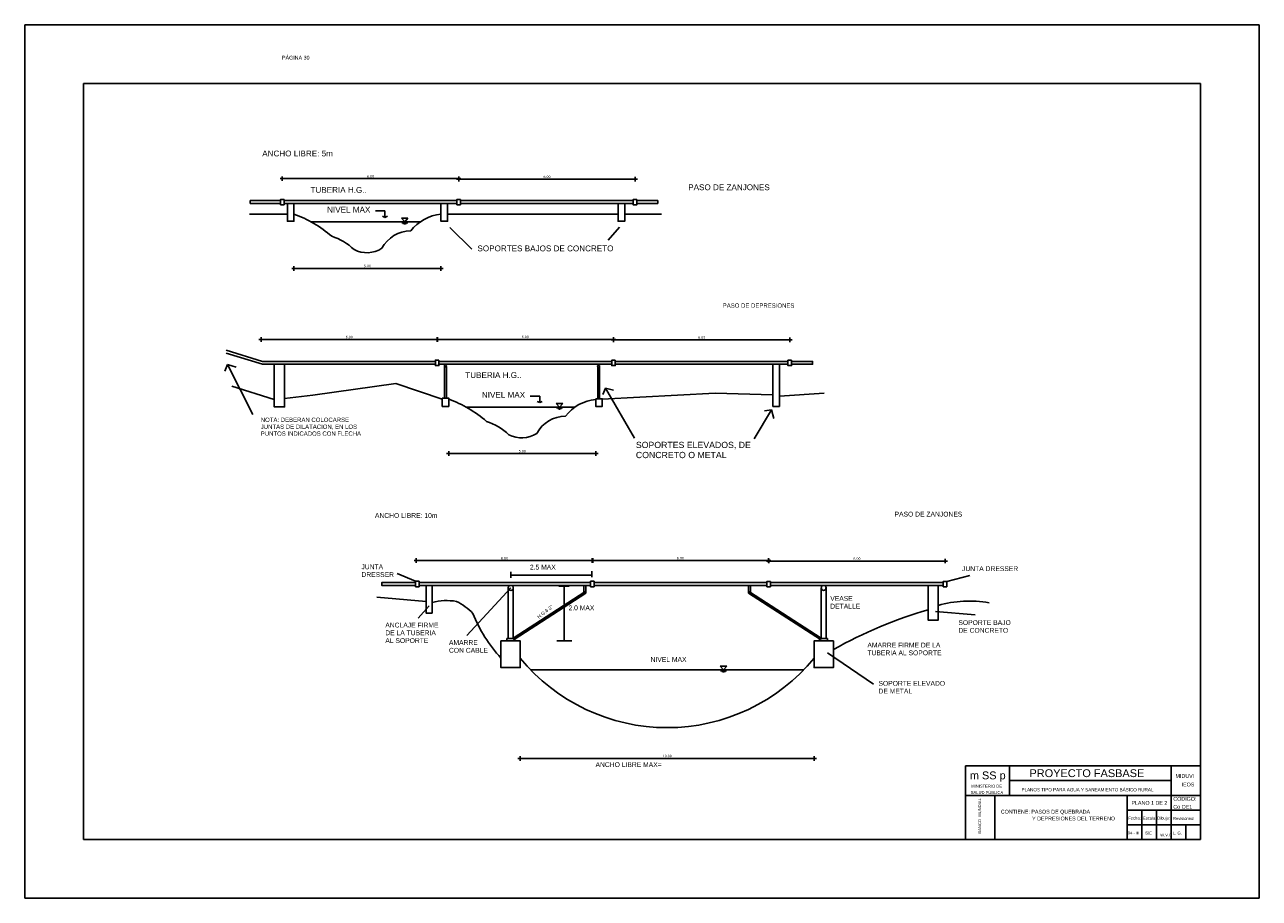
# Model space of a CAD drawing. Header units: metres. Extents: x 2644 to 4131, y 3282 to 4383.
# Tile 9 of 53: x 2788 to 2830, y 4353 to 4383. Entities that reach past the tile are written whole.
import ezdxf
from ezdxf.enums import TextEntityAlignment as Align

# ---------------------------------------------------------------- set-up
doc = ezdxf.new("R2010")
doc.units = ezdxf.units.M
for name, color, linetype in [('Cota', 7, 'Continuous'), ('Cotas', 7, 'Continuous'), ('Dibujo', 7, 'Continuous'), ('Plano', 1, 'Continuous'), ('Texto', 170, 'Continuous')]:
    doc.layers.add(name, color=color, linetype=linetype)
doc.styles.add('Annotative', font='arial.ttf')
doc.styles.get("Standard").update_dxf_attribs({"font": 'arial.ttf'})
doc.styles.add('verdana', font='verdana.ttf')
doc.dimstyles.new('ISO', dxfattribs={"dimtxt": 0.08, "dimasz": 0.06, "dimexe": 0.1, "dimexo": 0.1, "dimgap": 0.04, "dimtad": 1, "dimzin": 1, "dimdsep": 46, "dimtxsty": 'verdana', "dimblk1": 'PAB', "dimblk2": 'PAB', "dimsah": 1, "dimcen": 0, "dimse1": 1, "dimse2": 1, "dimclrd": 7, "dimclre": 8, "dimclrt": 7, "dimadec": 0, "dimazin": 0, "dimtfac": 1, "dimtix": 1, "dimtmove": 0, "dimatfit": 3, "dimldrblk": 'PAB', "dimfxl": 0.1, "dimtvp": 1, "dimtolj": 1, "dimtzin": 1, "dimarcsym": 0})

# ---------------------------------------------------------------- blocks, each defined once
blk = doc.blocks.new('PAB')
at = {"layer": 'Cotas'}
for p, q in [((-1.3, 0), (1.3, 0)), ((0, 1.3), (0, -1.3))]:
    blk.add_line(p, q, dxfattribs=at)
at = {"layer": 'Cotas', "const_width": 0.6}
blk.add_lwpolyline([(-0.3, 0, 1), (0.3, 0, 1)], format="xyb", close=True, dxfattribs=at)
blk = doc.blocks.new('*D683')
at = {"layer": 'Cota', "color": 7, "lineweight": -2, "transparency": 16777216}
blk.add_line((2796.602, 4377.732), (2802.482, 4377.732), dxfattribs=at)
at = {"layer": 'Defpoints', "color": 0, "transparency": 16777216}
for p in [(2802.542, 4377.732), (2796.542, 4376.984), (2802.542, 4376.984)]:
    blk.add_point(p, dxfattribs=at)
at = {"layer": 'Cota', "color": 7, "lineweight": -2, "transparency": 16777216, "xscale": 0.06, "yscale": 0.06, "zscale": 0.06, "rotation": 180}
blk.add_blockref('PAB', (2796.542, 4377.732), dxfattribs=at)
at = {"layer": 'Cota', "color": 7, "lineweight": -2, "transparency": 16777216, "xscale": 0.06, "yscale": 0.06, "zscale": 0.06}
blk.add_blockref('PAB', (2802.542, 4377.732), dxfattribs=at)
at = {"layer": 'Cota', "color": 7, "transparency": 16777216, "insert": (2799.542, 4377.814), "char_height": 0.08, "attachment_point": 5, "style": 'verdana'}
blk.add_mtext('\\A1;6.00', dxfattribs=at)
blk = doc.blocks.new('*D684')
at = {"layer": 'Cota', "color": 7, "lineweight": -2, "transparency": 16777216}
blk.add_line((2802.605, 4377.716), (2808.485, 4377.716), dxfattribs=at)
at = {"layer": 'Defpoints', "color": 0, "transparency": 16777216}
for p in [(2808.545, 4377.716), (2802.545, 4376.984), (2808.545, 4376.984)]:
    blk.add_point(p, dxfattribs=at)
at = {"layer": 'Cota', "color": 7, "lineweight": -2, "transparency": 16777216, "xscale": 0.06, "yscale": 0.06, "zscale": 0.06, "rotation": 180}
blk.add_blockref('PAB', (2802.545, 4377.716), dxfattribs=at)
at = {"layer": 'Cota', "color": 7, "lineweight": -2, "transparency": 16777216, "xscale": 0.06, "yscale": 0.06, "zscale": 0.06}
blk.add_blockref('PAB', (2808.545, 4377.716), dxfattribs=at)
at = {"layer": 'Cota', "color": 7, "transparency": 16777216, "insert": (2805.545, 4377.797), "char_height": 0.08, "attachment_point": 5, "style": 'verdana'}
blk.add_mtext('\\A1;6.00', dxfattribs=at)
blk = doc.blocks.new('*D1079')
at = {"layer": 'Cota', "color": 7, "lineweight": -2, "transparency": 16777216}
blk.add_line((2796.999, 4374.681), (2801.879, 4374.681), dxfattribs=at)
at = {"layer": 'Defpoints', "color": 0, "transparency": 16777216}
for p in [(2796.939, 4376.282), (2801.939, 4376.282), (2801.939, 4374.681)]:
    blk.add_point(p, dxfattribs=at)
at = {"layer": 'Cota', "color": 7, "lineweight": -2, "transparency": 16777216, "xscale": 0.06, "yscale": 0.06, "zscale": 0.06, "rotation": 180}
blk.add_blockref('PAB', (2796.939, 4374.681), dxfattribs=at)
at = {"layer": 'Cota', "color": 7, "lineweight": -2, "transparency": 16777216, "xscale": 0.06, "yscale": 0.06, "zscale": 0.06}
blk.add_blockref('PAB', (2801.939, 4374.681), dxfattribs=at)
at = {"layer": 'Cota', "color": 7, "transparency": 16777216, "insert": (2799.439, 4374.762), "char_height": 0.08, "attachment_point": 5, "style": 'verdana'}
blk.add_mtext('\\A1;5.00', dxfattribs=at)
blk = doc.blocks.new('*D685')
at = {"layer": 'Cota', "color": 7, "lineweight": -2, "transparency": 16777216}
blk.add_line((2801.867, 4372.267), (2807.747, 4372.267), dxfattribs=at)
at = {"layer": 'Defpoints', "color": 0, "transparency": 16777216}
for p in [(2807.807, 4372.267), (2801.807, 4371.519), (2807.807, 4371.519)]:
    blk.add_point(p, dxfattribs=at)
at = {"layer": 'Cota', "color": 7, "lineweight": -2, "transparency": 16777216, "xscale": 0.06, "yscale": 0.06, "zscale": 0.06, "rotation": 180}
blk.add_blockref('PAB', (2801.807, 4372.267), dxfattribs=at)
at = {"layer": 'Cota', "color": 7, "lineweight": -2, "transparency": 16777216, "xscale": 0.06, "yscale": 0.06, "zscale": 0.06}
blk.add_blockref('PAB', (2807.807, 4372.267), dxfattribs=at)
at = {"layer": 'Cota', "color": 7, "transparency": 16777216, "insert": (2804.807, 4372.349), "char_height": 0.08, "attachment_point": 5, "style": 'verdana'}
blk.add_mtext('\\A1;6.00', dxfattribs=at)
blk = doc.blocks.new('*D686')
at = {"layer": 'Cota', "color": 7, "lineweight": -2, "transparency": 16777216}
blk.add_line((2807.87, 4372.251), (2813.75, 4372.251), dxfattribs=at)
at = {"layer": 'Defpoints', "color": 0, "transparency": 16777216}
for p in [(2813.81, 4372.251), (2807.81, 4371.519), (2813.81, 4371.519)]:
    blk.add_point(p, dxfattribs=at)
at = {"layer": 'Cota', "color": 7, "lineweight": -2, "transparency": 16777216, "xscale": 0.06, "yscale": 0.06, "zscale": 0.06, "rotation": 180}
blk.add_blockref('PAB', (2807.81, 4372.251), dxfattribs=at)
at = {"layer": 'Cota', "color": 7, "lineweight": -2, "transparency": 16777216, "xscale": 0.06, "yscale": 0.06, "zscale": 0.06}
blk.add_blockref('PAB', (2813.81, 4372.251), dxfattribs=at)
at = {"layer": 'Cota', "color": 7, "transparency": 16777216, "insert": (2810.81, 4372.332), "char_height": 0.08, "attachment_point": 5, "style": 'verdana'}
blk.add_mtext('\\A1;6.00', dxfattribs=at)
blk = doc.blocks.new('*D1080')
at = {"layer": 'Cota', "color": 7, "lineweight": -2, "transparency": 16777216}
blk.add_line((2802.264, 4368.385), (2807.144, 4368.385), dxfattribs=at)
at = {"layer": 'Defpoints', "color": 0, "transparency": 16777216}
for p in [(2802.204, 4369.986), (2807.204, 4369.986), (2807.204, 4368.385)]:
    blk.add_point(p, dxfattribs=at)
at = {"layer": 'Cota', "color": 7, "lineweight": -2, "transparency": 16777216, "xscale": 0.06, "yscale": 0.06, "zscale": 0.06, "rotation": 180}
blk.add_blockref('PAB', (2802.204, 4368.385), dxfattribs=at)
at = {"layer": 'Cota', "color": 7, "lineweight": -2, "transparency": 16777216, "xscale": 0.06, "yscale": 0.06, "zscale": 0.06}
blk.add_blockref('PAB', (2807.204, 4368.385), dxfattribs=at)
at = {"layer": 'Cota', "color": 7, "transparency": 16777216, "insert": (2804.704, 4368.466), "char_height": 0.08, "attachment_point": 5, "style": 'verdana'}
blk.add_mtext('\\A1;5.00', dxfattribs=at)
blk = doc.blocks.new('*D687')
at = {"layer": 'Cota', "color": 7, "lineweight": -2, "transparency": 16777216}
blk.add_line((2801.759, 4372.266), (2795.879, 4372.266), dxfattribs=at)
at = {"layer": 'Defpoints', "color": 0, "transparency": 16777216}
for p in [(2795.819, 4372.266), (2795.819, 4371.519), (2801.819, 4371.519)]:
    blk.add_point(p, dxfattribs=at)
at = {"layer": 'Cota', "color": 7, "lineweight": -2, "transparency": 16777216, "xscale": 0.06, "yscale": 0.06, "zscale": 0.06, "rotation": 180}
blk.add_blockref('PAB', (2795.819, 4372.266), dxfattribs=at)
at = {"layer": 'Cota', "color": 7, "lineweight": -2, "transparency": 16777216, "xscale": 0.06, "yscale": 0.06, "zscale": 0.06}
blk.add_blockref('PAB', (2801.819, 4372.266), dxfattribs=at)
at = {"layer": 'Cota', "color": 7, "transparency": 16777216, "insert": (2798.819, 4372.347), "char_height": 0.08, "attachment_point": 5, "style": 'verdana'}
blk.add_mtext('\\A1;6.00', dxfattribs=at)
blk = doc.blocks.new('*D688')
at = {"layer": 'Cota', "color": 7, "lineweight": -2, "transparency": 16777216}
blk.add_line((2807.147, 4364.748), (2813.027, 4364.748), dxfattribs=at)
at = {"layer": 'Defpoints', "color": 0, "transparency": 16777216}
for p in [(2813.087, 4364.748), (2807.087, 4364), (2813.087, 4364)]:
    blk.add_point(p, dxfattribs=at)
at = {"layer": 'Cota', "color": 7, "lineweight": -2, "transparency": 16777216, "xscale": 0.06, "yscale": 0.06, "zscale": 0.06, "rotation": 180}
blk.add_blockref('PAB', (2807.087, 4364.748), dxfattribs=at)
at = {"layer": 'Cota', "color": 7, "lineweight": -2, "transparency": 16777216, "xscale": 0.06, "yscale": 0.06, "zscale": 0.06}
blk.add_blockref('PAB', (2813.087, 4364.748), dxfattribs=at)
at = {"layer": 'Cota', "color": 7, "transparency": 16777216, "insert": (2810.087, 4364.83), "char_height": 0.08, "attachment_point": 5, "style": 'verdana'}
blk.add_mtext('\\A1;6.00', dxfattribs=at)
blk = doc.blocks.new('*D689')
at = {"layer": 'Cota', "color": 7, "lineweight": -2, "transparency": 16777216}
blk.add_line((2813.15, 4364.732), (2819.03, 4364.732), dxfattribs=at)
at = {"layer": 'Defpoints', "color": 0, "transparency": 16777216}
for p in [(2819.09, 4364.732), (2813.09, 4364), (2819.09, 4364)]:
    blk.add_point(p, dxfattribs=at)
at = {"layer": 'Cota', "color": 7, "lineweight": -2, "transparency": 16777216, "xscale": 0.06, "yscale": 0.06, "zscale": 0.06, "rotation": 180}
blk.add_blockref('PAB', (2813.09, 4364.732), dxfattribs=at)
at = {"layer": 'Cota', "color": 7, "lineweight": -2, "transparency": 16777216, "xscale": 0.06, "yscale": 0.06, "zscale": 0.06}
blk.add_blockref('PAB', (2819.09, 4364.732), dxfattribs=at)
at = {"layer": 'Cota', "color": 7, "transparency": 16777216, "insert": (2816.09, 4364.813), "char_height": 0.08, "attachment_point": 5, "style": 'verdana'}
blk.add_mtext('\\A1;6.00', dxfattribs=at)
blk = doc.blocks.new('*D690')
at = {"layer": 'Cota', "color": 7, "lineweight": -2, "transparency": 16777216}
blk.add_line((2807.04, 4364.746), (2801.16, 4364.746), dxfattribs=at)
at = {"layer": 'Defpoints', "color": 0, "transparency": 16777216}
for p in [(2801.1, 4364.746), (2801.1, 4364), (2807.1, 4364)]:
    blk.add_point(p, dxfattribs=at)
at = {"layer": 'Cota', "color": 7, "lineweight": -2, "transparency": 16777216, "xscale": 0.06, "yscale": 0.06, "zscale": 0.06, "rotation": 180}
blk.add_blockref('PAB', (2801.1, 4364.746), dxfattribs=at)
at = {"layer": 'Cota', "color": 7, "lineweight": -2, "transparency": 16777216, "xscale": 0.06, "yscale": 0.06, "zscale": 0.06}
blk.add_blockref('PAB', (2807.1, 4364.746), dxfattribs=at)
at = {"layer": 'Cota', "color": 7, "transparency": 16777216, "insert": (2804.1, 4364.828), "char_height": 0.08, "attachment_point": 5, "style": 'verdana'}
blk.add_mtext('\\A1;6.00', dxfattribs=at)
blk = doc.blocks.new('*D1081')
at = {"layer": 'Cota', "color": 7, "lineweight": -2, "transparency": 16777216}
blk.add_line((2804.695, 4358.021), (2814.575, 4358.021), dxfattribs=at)
at = {"layer": 'Defpoints', "color": 0, "transparency": 16777216}
for p in [(2804.635, 4361.107), (2814.635, 4361.107), (2814.635, 4358.021)]:
    blk.add_point(p, dxfattribs=at)
at = {"layer": 'Cota', "color": 7, "lineweight": -2, "transparency": 16777216, "xscale": 0.06, "yscale": 0.06, "zscale": 0.06, "rotation": 180}
blk.add_blockref('PAB', (2804.635, 4358.021), dxfattribs=at)
at = {"layer": 'Cota', "color": 7, "lineweight": -2, "transparency": 16777216, "xscale": 0.06, "yscale": 0.06, "zscale": 0.06}
blk.add_blockref('PAB', (2814.635, 4358.021), dxfattribs=at)
at = {"layer": 'Cota', "color": 7, "transparency": 16777216, "insert": (2809.635, 4358.103), "char_height": 0.08, "attachment_point": 5, "style": 'verdana'}
blk.add_mtext('\\A1;10.00', dxfattribs=at)

msp = doc.modelspace()

# ---------------------------------------------------------------- linework, layer by layer
at = {"layer": 'Dibujo', "color": 0, "linetype": 'ByBlock'}
for p, q in [((2787.778, 4382.965), (2808.778, 4382.965)), ((2787.778, 4353.265), (2787.778, 4382.965)), ((2787.778, 4382.965), (2790.778, 4382.965)), ((2787.778, 4382.965), (2790.278, 4382.965)), ((2787.778, 4382.965), (2829.778, 4382.965)), ((2829.778, 4382.965), (2829.778, 4353.265)), ((2789.778, 4380.965), (2789.778, 4355.265)), ((2827.778, 4380.965), (2789.778, 4380.965)), ((2827.778, 4380.965), (2827.778, 4355.265)), ((2819.778, 4357.765), (2819.778, 4355.265)), ((2827.778, 4357.765), (2819.778, 4357.765)), ((2821.278, 4357.765), (2821.278, 4356.765)), ((2826.778, 4355.265), (2826.778, 4357.765)), ((2826.778, 4357.265), (2821.278, 4357.265)), ((2827.778, 4356.765), (2819.778, 4356.765)), ((2820.778, 4356.765), (2820.778, 4355.265)), ((2820.778, 4355.265), (2820.778, 4356.765)), ((2825.278, 4355.265), (2825.278, 4356.765)), ((2827.778, 4356.265), (2825.278, 4356.265)), ((2825.778, 4355.265), (2825.778, 4356.265)), ((2826.278, 4355.265), (2826.278, 4356.265)), ((2827.778, 4355.765), (2825.278, 4355.765)), ((2827.278, 4355.265), (2827.278, 4355.765)), ((2827.778, 4355.265), (2789.778, 4355.265)), ((2829.778, 4353.265), (2787.778, 4353.265))]:
    msp.add_line(p, q, dxfattribs=at)
at = {"layer": 'Plano'}
for p, q in [((2796.603, 4376.984), (2802.482, 4376.984)), ((2802.602, 4376.984), (2808.479, 4376.984)), ((2796.715, 4376.528), (2795.427, 4376.528)), ((2802.163, 4376.528), (2807.965, 4376.528)), ((2808.189, 4376.528), (2809.442, 4376.528)), ((2797.523, 4376.263), (2801.235, 4376.263)), ((2800.595, 4376.387), (2800.817, 4376.387)), ((2800.708, 4376.263), (2800.595, 4376.387)), ((2800.605, 4376.232), (2800.809, 4376.232)), ((2800.645, 4376.212), (2800.772, 4376.212)), ((2800.689, 4376.195), (2800.73, 4376.195)), ((2800.817, 4376.387), (2800.708, 4376.263)), ((2795.87, 4371.519), (2794.634, 4371.898)), ((2795.87, 4371.423), (2794.634, 4371.8)), ((2801.868, 4371.519), (2807.747, 4371.519)), ((2807.867, 4371.519), (2813.744, 4371.519)), ((2796.27, 4370.221), (2794.82, 4370.681)), ((2800.407, 4370.762), (2797.581, 4370.372)), ((2801.981, 4370.232), (2800.407, 4370.762)), ((2797.581, 4370.372), (2796.62, 4370.261)), ((2807.428, 4370.232), (2811.266, 4370.442)), ((2811.266, 4370.442), (2813.23, 4370.384)), ((2813.454, 4370.336), (2814.971, 4370.433)), ((2802.788, 4369.967), (2806.5, 4369.967)), ((2805.86, 4370.091), (2806.082, 4370.091)), ((2805.973, 4369.967), (2805.86, 4370.091)), ((2805.87, 4369.935), (2806.075, 4369.935)), ((2805.91, 4369.916), (2806.038, 4369.916)), ((2805.954, 4369.899), (2805.995, 4369.899)), ((2806.082, 4370.091), (2805.973, 4369.967)), ((2807.149, 4364), (2813.028, 4364)), ((2813.147, 4364), (2819.024, 4364)), ((2801.435, 4363.358), (2799.763, 4363.504)), ((2804.993, 4361.031), (2814.277, 4361.031)), ((2811.439, 4361.155), (2811.661, 4361.155)), ((2811.552, 4361.031), (2811.439, 4361.155)), ((2811.449, 4360.999), (2811.654, 4360.999)), ((2811.489, 4360.98), (2811.617, 4360.98)), ((2811.533, 4360.963), (2811.574, 4360.963)), ((2811.661, 4361.155), (2811.552, 4361.031))]:
    msp.add_line(p, q, dxfattribs=at)
for points in [[(2796.483, 4376.984), (2795.453, 4376.984), (2795.453, 4376.888), (2796.483, 4376.888)], [(2796.603, 4377.028), (2796.483, 4377.028), (2796.483, 4376.843), (2796.603, 4376.843)], [(2796.715, 4376.888), (2796.939, 4376.888), (2796.939, 4376.282), (2796.715, 4376.282)], [(2801.939, 4376.888), (2802.163, 4376.888), (2802.163, 4376.282), (2801.939, 4376.282)], [(2802.602, 4377.027), (2802.482, 4377.027), (2802.482, 4376.842), (2802.602, 4376.842)], [(2807.965, 4376.888), (2808.189, 4376.888), (2808.189, 4376.282), (2807.965, 4376.282)], [(2808.598, 4377.025), (2808.479, 4377.025), (2808.479, 4376.84), (2808.598, 4376.84)], [(2808.598, 4376.984), (2809.314, 4376.984), (2809.314, 4376.888), (2808.598, 4376.888)], [(2796.27, 4371.423), (2796.62, 4371.423), (2796.62, 4369.973), (2796.27, 4369.973)], [(2801.868, 4371.563), (2801.749, 4371.563), (2801.749, 4371.378), (2801.868, 4371.378)], [(2807.867, 4371.56), (2807.747, 4371.56), (2807.747, 4371.375), (2807.867, 4371.375)], [(2813.23, 4371.423), (2813.454, 4371.423), (2813.454, 4369.986), (2813.23, 4369.986)], [(2813.864, 4371.56), (2813.744, 4371.56), (2813.744, 4371.375), (2813.864, 4371.375)], [(2813.864, 4371.519), (2814.58, 4371.519), (2814.58, 4371.423), (2813.864, 4371.423)], [(2802.062, 4370.271), (2802.123, 4370.271), (2802.123, 4371.335), (2802.062, 4371.335)], [(2807.274, 4370.25), (2807.335, 4370.25), (2807.335, 4371.315), (2807.274, 4371.315)], [(2801.981, 4370.271), (2802.204, 4370.271), (2802.204, 4369.986), (2801.981, 4369.986)], [(2807.204, 4370.25), (2807.428, 4370.25), (2807.428, 4369.986), (2807.204, 4369.986)], [(2801.076, 4364), (2799.924, 4364), (2799.924, 4363.904), (2801.076, 4363.904)], [(2801.195, 4364.042), (2801.076, 4364.042), (2801.076, 4363.857), (2801.195, 4363.857)], [(2801.635, 4363.904), (2801.435, 4363.904), (2801.435, 4362.962), (2801.635, 4362.962)], [(2806.866, 4363.642), (2806.799, 4363.642), (2806.799, 4363.904), (2806.866, 4363.904)], [(2807.149, 4364.044), (2807.029, 4364.044), (2807.029, 4363.859), (2807.149, 4363.859)], [(2812.405, 4363.642), (2812.472, 4363.642), (2812.472, 4363.904), (2812.405, 4363.904)], [(2813.147, 4364.041), (2813.028, 4364.041), (2813.028, 4363.856), (2813.147, 4363.856)], [(2818.514, 4363.904), (2818.849, 4363.904), (2818.849, 4362.719), (2818.514, 4362.719)], [(2819.144, 4364.041), (2819.024, 4364.041), (2819.024, 4363.856), (2819.144, 4363.856)], [(2804.396, 4362.107), (2806.837, 4363.687), (2806.866, 4363.642), (2804.425, 4362.062)], [(2814.875, 4362.107), (2812.434, 4363.687), (2812.405, 4363.642), (2814.846, 4362.062)], [(2803.98, 4362.015), (2804.635, 4362.015), (2804.635, 4361.107), (2803.98, 4361.107)], [(2804.182, 4362.101), (2804.449, 4362.101), (2804.449, 4362.015), (2804.182, 4362.015)], [(2815.29, 4362.015), (2814.635, 4362.015), (2814.635, 4361.107), (2815.29, 4361.107)], [(2815.088, 4362.101), (2814.822, 4362.101), (2814.822, 4362.015), (2815.088, 4362.015)]]:
    msp.add_lwpolyline(points, close=True, dxfattribs=at)
for points in [[(2796.603, 4376.984), (2802.482, 4376.984)], [(2802.482, 4376.888), (2796.603, 4376.888)], [(2802.602, 4376.984), (2808.479, 4376.984)], [(2808.479, 4376.888), (2802.602, 4376.888)], [(2795.87, 4371.519), (2801.749, 4371.519)], [(2801.749, 4371.423), (2795.87, 4371.423)], [(2801.868, 4371.519), (2807.747, 4371.519)], [(2807.747, 4371.423), (2801.868, 4371.423)], [(2807.867, 4371.519), (2813.744, 4371.519)], [(2813.744, 4371.423), (2807.867, 4371.423)], [(2801.195, 4364), (2807.029, 4364)], [(2807.029, 4363.904), (2801.195, 4363.904)], [(2804.396, 4363.904), (2804.229, 4363.904)], [(2804.229, 4363.82), (2804.229, 4362.101), (2804.396, 4362.101), (2804.396, 4363.802)], [(2807.149, 4364), (2813.028, 4364)], [(2813.028, 4363.904), (2807.149, 4363.904)], [(2813.147, 4364), (2819.024, 4364)], [(2819.024, 4363.904), (2813.147, 4363.904)], [(2815.041, 4363.82), (2815.041, 4362.101), (2814.875, 4362.101), (2814.875, 4363.802)]]:
    msp.add_lwpolyline(points, dxfattribs=at)
for centre, radius in [((2802.09, 4371.37), 0.0357), ((2807.302, 4371.35), 0.0357), ((2804.313, 4363.818), 0.0839), ((2814.957, 4363.818), 0.0839)]:
    msp.add_circle(centre, radius, dxfattribs=at)
for centre, radius, start, end in [((2795.552, 4372.699), 4.073, 49.0339, 70.0885), ((2802.086, 4375.041), 1.489, 95.6585, 142.1643), ((2797.596, 4373.857), 2.017, 46.5136, 71.9118), ((2800.921, 4374.83), 1.125, 90.5552, 151.6375), ((2799.42, 4376.15), 0.937, 242.2461, 303.0234), ((2800.817, 4366.403), 4.073, 49.0339, 70.0885), ((2807.351, 4368.745), 1.489, 95.6585, 142.1643), ((2802.861, 4367.561), 2.017, 46.5136, 71.9118), ((2806.186, 4368.533), 1.125, 90.5552, 151.6375), ((2804.685, 4369.853), 0.937, 242.2461, 303.0234), ((2802.132, 4361.301), 2.086, 80.8142, 103.7779), ((2801.53, 4361.492), 2.089, 44.2484, 63.4275), ((2822.766, 4348.383), 15.294, 106.1422, 119.2602), ((2819.926, 4359.283), 4.085, 80.6723, 105.2862), ((2807.647, 4364.795), 4.975, 201.769, 222.525), ((2809.635, 4365.535), 6.468, 219.3696, 320.6304)]:
    msp.add_arc(centre, radius, start, end, dxfattribs=at)
at = {"layer": 'Texto'}
for p, q in [((2799.714, 4376.632), (2800.033, 4376.632)), ((2800.033, 4376.412), (2799.945, 4376.453)), ((2800.033, 4376.632), (2800.033, 4376.412)), ((2800.033, 4376.412), (2800.115, 4376.453)), ((2802.991, 4375.335), (2802.237, 4376.071)), ((2807.623, 4375.639), (2808.008, 4376.087)), ((2794.682, 4371.413), (2794.585, 4371.191)), ((2795.537, 4369.713), (2794.682, 4371.413)), ((2794.682, 4371.413), (2794.972, 4371.317)), ((2807.54, 4370.613), (2807.443, 4370.39)), ((2808.525, 4368.904), (2807.54, 4370.613)), ((2807.54, 4370.613), (2807.814, 4370.535)), ((2804.979, 4370.335), (2805.298, 4370.335)), ((2805.298, 4370.116), (2805.21, 4370.157)), ((2805.298, 4370.335), (2805.298, 4370.116)), ((2805.298, 4370.116), (2805.38, 4370.157)), ((2812.595, 4368.883), (2813.185, 4369.874)), ((2813.185, 4369.874), (2812.945, 4369.836)), ((2813.185, 4369.874), (2813.26, 4369.578)), ((2801.076, 4364.042), (2800.454, 4364.313)), ((2804.313, 4364.366), (2804.313, 4364.158)), ((2804.313, 4364.251), (2807.069, 4364.251)), ((2807.069, 4364.386), (2807.069, 4364.179)), ((2819.144, 4364.041), (2819.927, 4364.24)), ((2804.313, 4363.818), (2802.824, 4362.204)), ((2806.125, 4363.878), (2805.952, 4363.878)), ((2806.125, 4363.878), (2806.125, 4362.015)), ((2806.125, 4363.878), (2806.298, 4363.878)), ((2801.538, 4363.209), (2801.162, 4362.784)), ((2818.763, 4363.012), (2820.111, 4362.901)), ((2805.88, 4362.015), (2806.393, 4362.015)), ((2815.094, 4361.605), (2816.653, 4360.545))]:
    msp.add_line(p, q, dxfattribs=at)

# ---------------------------------------------------------------- texts
at = {"layer": 'Dibujo', "color": 0, "linetype": 'ByBlock'}
for s, height, p in [('m SS p', 0.2662, (2819.93, 4357.311)), ('PROYECTO FASBASE', 0.26624, (2821.96, 4357.386)), ('PLANOS TIPO PARA AGUA Y SANEAMIENTO BÁSICO RURAL', 0.11076, (2821.689, 4356.901))]:
    msp.add_text(s, height=height, dxfattribs=at).set_placement(p)
for s, p in [('MINISTERIO DE', (2820.502, 4357.028)), ('SALUD PÚBLICA', (2820.514, 4356.812)), ('Fecha:', (2825.533, 4355.943)), ('Escala:', (2826.05, 4355.938)), ('Dibujo:', (2826.526, 4355.938)), ('Revisiones:', (2827.203, 4355.927)), ('94 - III', (2825.5, 4355.436)), ('S/E', (2826.012, 4355.434)), ('W.V.C', (2826.609, 4355.368)), ('L. G. ', (2827.012, 4355.434))]:
    msp.add_text(s, height=0.1, dxfattribs=at).set_placement(p, align=Align.CENTER)
at = {"layer": 'Dibujo', "color": 0, "linetype": 'ByBlock', "style": 'Annotative'}
for s, p in [('MIDUVI', (2826.927, 4357.36)), ('IEOS', (2827.135, 4357.069)), ('CÓDIGO:', (2826.853, 4356.581)), ('CONTIENE: PASOS DE QUEBRADA', (2820.984, 4356.145)), ('PLANO 1 DE 2', (2825.429, 4356.445)), ('Co OE1', (2826.852, 4356.311))]:
    msp.add_text(s, height=0.13, dxfattribs=at).set_placement(p)
at = {"layer": 'Dibujo', "color": 0, "linetype": 'ByBlock'}
msp.add_text('BANCO  MUNDIAL', height=0.1, rotation=90, dxfattribs=at).set_placement((2820.315, 4356.067), align=Align.CENTER)
at = {"layer": 'Dibujo', "color": 0, "linetype": 'ByBlock', "char_height": 0.13, "attachment_point": 1}
for s, insert, width in [('PÁGINA 30', (2796.53, 4381.909), 2.90393), (' Y DEPRESIONES DEL TERRENO', (2821.998, 4356.042), 2.74501)]:
    msp.add_mtext(s, dxfattribs=dict(at, insert=insert, width=width))
at = {"layer": 'Texto'}
for s, height, p in [('ANCHO LIBRE: 5m', 0.19737, (2795.859, 4378.489)), ('TUBERIA H.G..', 0.19737, (2797.501, 4377.25)), ('PASO DE ZANJONES', 0.19737, (2810.351, 4377.34)), ('NIVEL MAX', 0.1974, (2798.066, 4376.578)), ('SOPORTES BAJOS DE CONCRETO', 0.19737, (2803.181, 4375.262)), ('PASO DE DEPRESIONES', 0.14598, (2811.525, 4373.344)), ('TUBERIA H.G..', 0.19737, (2802.766, 4370.954)), ('NIVEL MAX', 0.1974, (2803.331, 4370.282)), ('JUNTAS DE DILATACION, EN LOS', 0.14598, (2795.81, 4369.225)), ('NOTA: DEBERAN COLOCARSE', 0.14598, (2795.81, 4369.46)), ('PUNTOS INDICADOS CON FLECHA', 0.14598, (2795.81, 4368.991)), ('SOPORTES ELEVADOS, DE', 0.21257, (2808.57, 4368.572)), ('CONCRETO O METAL', 0.21257, (2808.57, 4368.23)), ('ANCHO LIBRE: 10m', 0.16407, (2799.693, 4366.198)), ('PASO DE ZANJONES', 0.16407, (2817.37, 4366.244)), ('JUNTA', 0.1641, (2799.233, 4364.453)), ('DRESSER', 0.1641, (2799.233, 4364.189)), ('2.5 MAX', 0.1641, (2804.965, 4364.441)), ('JUNTA DRESSER', 0.16407, (2819.665, 4364.39)), ('VEASE', 0.1641, (2815.183, 4363.379)), ('2.0 MAX', 0.1641, (2806.278, 4363.057)), ('DETALLE', 0.1641, (2815.183, 4363.115)), ('ANCLAJE FIRME', 0.16407, (2800.046, 4362.473)), ('SOPORTE BAJO', 0.16407, (2819.541, 4362.556)), ('DE LA TUBERIA', 0.16407, (2800.046, 4362.209)), ('DE CONCRETO', 0.16407, (2819.541, 4362.293)), ('AL SOPORTE', 0.1641, (2800.046, 4361.945)), ('AMARRE', 0.1641, (2802.211, 4361.878)), ('CON CABLE', 0.1641, (2802.211, 4361.615)), ('AMARRE FIRME DE LA ', 0.16407, (2816.446, 4361.792)), ('NIVEL MAX', 0.1641, (2809.07, 4361.304)), ('TUBERIA AL SOPORTE', 0.16407, (2816.446, 4361.528)), ('SOPORTE ELEVADO ', 0.16407, (2816.822, 4360.491)), ('DE METAL', 0.1641, (2816.822, 4360.228)), ('ANCHO LIBRE MAX=', 0.16407, (2807.198, 4357.728))]:
    msp.add_text(s, height=height, dxfattribs=at).set_placement(p)
msp.add_text('H.G.θ 2"', height=0.1172, rotation=38.6256, dxfattribs=at).set_placement((2805.273, 4362.763))

# ---------------------------------------------------------------- dimensions: what is measured, and where the dimension line sits
at = {"layer": 'Cota'}
for base, p1, p2, picture, middle in [((2802.542, 4377.732), (2796.542, 4376.984), (2802.542, 4376.984), '*D683', (2799.542, 4377.814)), ((2808.545, 4377.716), (2802.545, 4376.984), (2808.545, 4376.984), '*D684', (2805.545, 4377.797)), ((2801.939, 4374.681), (2796.939, 4376.282), (2801.939, 4376.282), '*D1079', (2799.439, 4374.762)), ((2795.819, 4372.266), (2801.819, 4371.519), (2795.819, 4371.519), '*D687', (2798.819, 4372.347)), ((2807.807, 4372.267), (2801.807, 4371.519), (2807.807, 4371.519), '*D685', (2804.807, 4372.349)), ((2813.81, 4372.251), (2807.81, 4371.519), (2813.81, 4371.519), '*D686', (2810.81, 4372.332)), ((2807.204, 4368.385), (2802.204, 4369.986), (2807.204, 4369.986), '*D1080', (2804.704, 4368.466)), ((2801.1, 4364.746), (2807.1, 4364), (2801.1, 4364), '*D690', (2804.1, 4364.828)), ((2813.087, 4364.748), (2807.087, 4364), (2813.087, 4364), '*D688', (2810.087, 4364.83)), ((2819.09, 4364.732), (2813.09, 4364), (2819.09, 4364), '*D689', (2816.09, 4364.813)), ((2814.635, 4358.021), (2804.635, 4361.107), (2814.635, 4361.107), '*D1081', (2809.635, 4358.103))]:
    dim = msp.add_linear_dim(base=base, p1=p1, p2=p2, dimstyle='ISO', dxfattribs=at)
    dim.commit()
    dim.dimension.update_dxf_attribs({"geometry": picture, "text_midpoint": middle})

doc.saveas('drawing.dxf')
